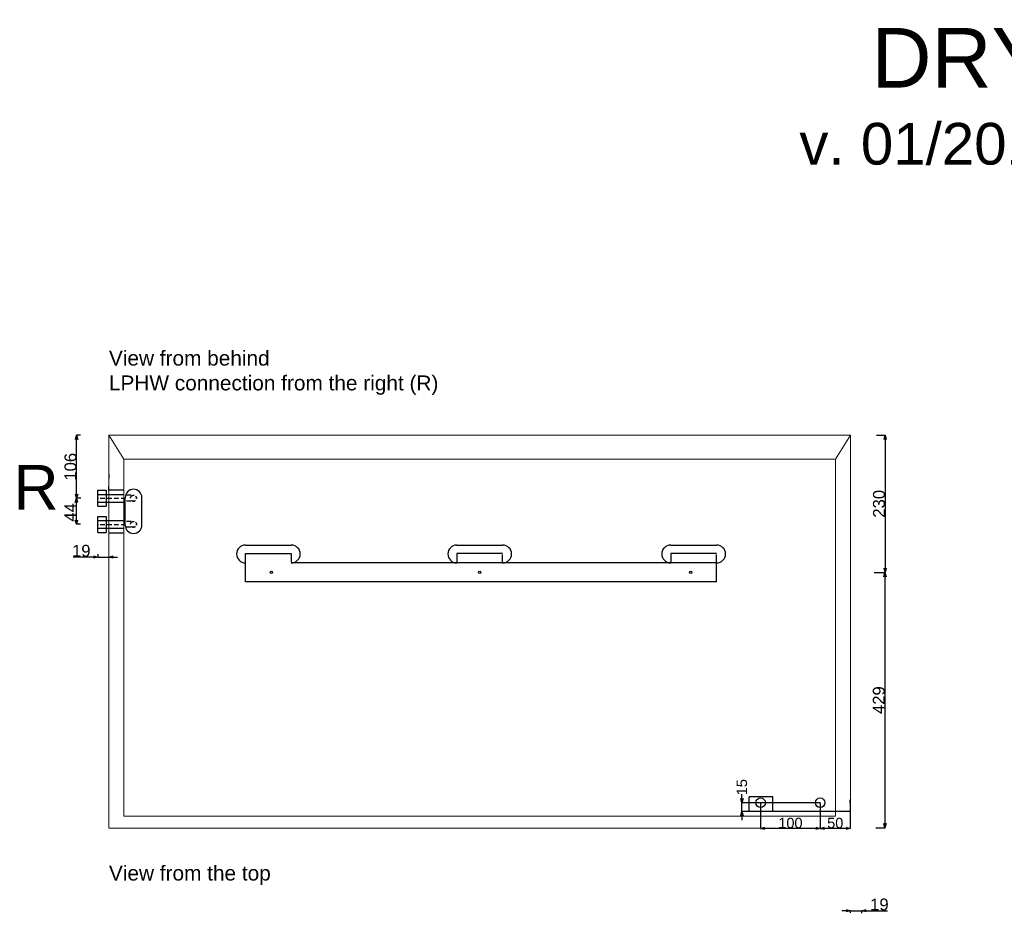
# Model space of a CAD drawing. Extents: x -553 to 3559, y -522 to 2621.
# Tile 2 of 4: x -150 to 1503, y 1120 to 2621. Entities that reach past the tile are written whole.
import ezdxf

# ---------------------------------------------------------------- set-up
doc = ezdxf.new("R2010")
doc.units = 0
doc.header["$MEASUREMENT"] = 0
doc.linetypes.add('Achse', pattern=[11.5, 0, -4, 7.5, 0])
doc.linetypes.add('Hidden Line', pattern=[19.5611, 14.1111, -5.45])
for name, color, linetype in [('Desky', 7, 'Continuous'), ('Kóty délkové', 7, 'Continuous'), ('Nábytek a zařízení', 7, 'Continuous'), ('Oblouky a kružnice', 7, 'Continuous'), ('Střechy', 7, 'Continuous'), ('Textové bloky', 7, 'Continuous'), ('Zdi', 7, 'Continuous'), ('Čáry', 7, 'Continuous')]:
    doc.layers.add(name, color=color, linetype=linetype)
doc.styles.add('GENERATED_STYLE_1', font='ARIAL.ttf')
doc.dimstyles.new('Dimstyle_611', dxfattribs={"dimtxt": 17.5, "dimasz": 7.125, "dimexe": 0.18, "dimexo": 0, "dimgap": 0.09, "dimtad": 1, "dimdec": 0, "dimzin": 0, "dimdsep": 46, "dimtxsty": 'GENERATED_STYLE_1', "dimblk": 'ARROWHEAD_3', "dimblk1": 'ARROWHEAD_3', "dimblk2": 'ARROWHEAD_3', "dimcen": 0.09, "dimclrd": 7, "dimclre": 7, "dimclrt": 7, "dimazin": 0, "dimtfac": 1, "dimtdec": 4, "dimtmove": 0, "dimatfit": 0, "dimfxl": 1, "dimtolj": 1, "dimtzin": 0, "dimarcsym": 0})
doc.dimstyles.new('Peter', dxfattribs={"dimtxt": 20, "dimasz": 7.125, "dimexe": 0.18, "dimexo": 0, "dimgap": 0.09, "dimtad": 1, "dimdec": 0, "dimzin": 0, "dimdsep": 46, "dimtxsty": 'GENERATED_STYLE_1', "dimblk": 'ARROWHEAD_3', "dimblk1": 'ARROWHEAD_3', "dimblk2": 'ARROWHEAD_3', "dimcen": 0.09, "dimclrd": 7, "dimclre": 7, "dimclrt": 7, "dimazin": 0, "dimtfac": 1, "dimtdec": 4, "dimtmove": 0, "dimatfit": 0, "dimfxl": 1, "dimtolj": 1, "dimtzin": 0, "dimarcsym": 0})

# ---------------------------------------------------------------- blocks, each defined once
blk = doc.blocks.new('ARROWHEAD_3')
at = {"color": 0, "linetype": 'Continuous'}
blk.add_line((0, 0), (-1, 0), dxfattribs=at)
blk.add_lwpolyline([(-1, 0.2679), (0, 0), (-1, -0.2679)], dxfattribs=at)
blk = doc.blocks.new('*D172')
at = {"color": 7, "linetype": 'Continuous', "lineweight": -2}
for p, q in [((-47.6, 1923), (-54.3, 1923)), ((-54.2, 1824.2), (-54.2, 1915.9)), ((-47, 1817.1), (-54.3, 1817.1))]:
    blk.add_line(p, q, dxfattribs=at)
at = {"layer": 'Defpoints', "color": 0}
for p in [(-54.2, 1923), (-47.6, 1923), (-47, 1817.1)]:
    blk.add_point(p, dxfattribs=at)
at = {"color": 7, "lineweight": -2, "xscale": 7.124999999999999, "yscale": 7.124999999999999, "zscale": 7.124999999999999}
for p, rotation in [((-54.2, 1923), 90), ((-54.2, 1817.1), 270)]:
    blk.add_blockref('ARROWHEAD_3', p, dxfattribs=dict(at, rotation=rotation))
at = {"color": 7, "linetype": 'Continuous', "lineweight": 0, "insert": (-64.5, 1870), "char_height": 20, "attachment_point": 5, "rotation": 90, "style": 'GENERATED_STYLE_1'}
blk.add_mtext('\\A1;106', dxfattribs=at)
blk = doc.blocks.new('*D173')
at = {"color": 7, "linetype": 'Continuous', "lineweight": -2}
for p, q in [((-47, 1817.1), (-54.8, 1817.1)), ((-54.6, 1780.5), (-54.6, 1810)), ((-47.5, 1773.4), (-54.8, 1773.4))]:
    blk.add_line(p, q, dxfattribs=at)
at = {"layer": 'Defpoints', "color": 0}
for p in [(-54.6, 1817.1), (-47, 1817.1), (-47.5, 1773.4)]:
    blk.add_point(p, dxfattribs=at)
at = {"color": 7, "lineweight": -2, "xscale": 7.124999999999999, "yscale": 7.124999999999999, "zscale": 7.124999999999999}
for p, rotation in [((-54.6, 1817.1), 90), ((-54.6, 1773.4), 270)]:
    blk.add_blockref('ARROWHEAD_3', p, dxfattribs=dict(at, rotation=rotation))
at = {"color": 7, "linetype": 'Continuous', "lineweight": 0, "insert": (-64.7, 1793.4), "char_height": 20, "attachment_point": 5, "rotation": 90, "style": 'GENERATED_STYLE_1'}
blk.add_mtext('\\A1;44', dxfattribs=at)
blk = doc.blocks.new('*D174')
at = {"color": 7, "linetype": 'Continuous', "lineweight": -2}
for p, q in [((-18.7, 1723.4), (-18.7, 1718.2)), ((-18.7, 1718.4), (-59.9, 1718.4)), ((-18.7, 1718.4), (-32.9, 1718.4)), ((-18.7, 1718.4), (0, 1718.4)), ((0, 1718.2), (0, 1718.6)), ((0, 1718.4), (14.2, 1718.4))]:
    blk.add_line(p, q, dxfattribs=at)
at = {"layer": 'Defpoints', "color": 0}
for p in [(-18.7, 1723.4), (0, 1718.4), (0, 1718.2)]:
    blk.add_point(p, dxfattribs=at)
at = {"color": 7, "lineweight": -2, "xscale": 7.124999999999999, "yscale": 7.124999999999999, "zscale": 7.124999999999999}
blk.add_blockref('ARROWHEAD_3', (-18.7, 1718.4), dxfattribs=at)
at = {"color": 7, "lineweight": -2, "xscale": 7.124999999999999, "yscale": 7.124999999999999, "zscale": 7.124999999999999, "rotation": 180}
blk.add_blockref('ARROWHEAD_3', (0, 1718.4), dxfattribs=at)
at = {"color": 7, "linetype": 'Continuous', "lineweight": 0, "insert": (-46.4, 1728.7), "char_height": 20, "attachment_point": 5, "style": 'GENERATED_STYLE_1'}
blk.add_mtext('\\A1;19', dxfattribs=at)
blk = doc.blocks.new('*D187')
at = {"layer": 'Defpoints', "color": 0}
for p in [(1062.7, 1305.7), (1194.1, 1305.7), (1244.6, 1290.7)]:
    blk.add_point(p, dxfattribs=at)
at = {"layer": 'Kóty délkové', "color": 7, "linetype": 'Continuous', "lineweight": -2}
for p, q in [((1062.7, 1312.8), (1062.7, 1320)), ((1194.1, 1305.7), (1062.5, 1305.7)), ((1244.6, 1290.7), (1062.5, 1290.7)), ((1062.7, 1290.7), (1062.7, 1305.7)), ((1062.7, 1290.7), (1062.7, 1276.5))]:
    blk.add_line(p, q, dxfattribs=at)
at = {"layer": 'Kóty délkové', "color": 7, "lineweight": -2, "xscale": 7.124999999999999, "yscale": 7.124999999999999, "zscale": 7.124999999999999}
for p, rotation in [((1062.7, 1305.7), 270), ((1062.7, 1290.7), 90)]:
    blk.add_blockref('ARROWHEAD_3', p, dxfattribs=dict(at, rotation=rotation))
at = {"layer": 'Kóty délkové', "color": 7, "linetype": 'Continuous', "insert": (1062.7, 1331.8), "char_height": 17.5, "attachment_point": 5, "rotation": 90, "style": 'GENERATED_STYLE_1'}
blk.add_mtext('\\A1;15', dxfattribs=at)
blk = doc.blocks.new('*D185')
at = {"layer": 'Defpoints', "color": 0}
for p in [(10507.9, 3857.3), (10558.4, 3842.3), (10507.9, 3814.1)]:
    blk.add_point(p, dxfattribs=at)
at = {"layer": 'Kóty délkové', "color": 7, "linetype": 'Continuous', "lineweight": -2}
for p, q in [((10507.9, 3857.3), (10507.9, 3813.9)), ((10558.4, 3842.3), (10558.4, 3813.9)), ((10551.3, 3814.1), (10515.1, 3814.1))]:
    blk.add_line(p, q, dxfattribs=at)
at = {"layer": 'Kóty délkové', "color": 7, "lineweight": -2, "xscale": 7.124999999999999, "yscale": 7.124999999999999, "zscale": 7.124999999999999, "rotation": 180}
blk.add_blockref('ARROWHEAD_3', (10507.9, 3814.1), dxfattribs=at)
at = {"layer": 'Kóty délkové', "color": 7, "lineweight": -2, "xscale": 7.124999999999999, "yscale": 7.124999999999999, "zscale": 7.124999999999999}
blk.add_blockref('ARROWHEAD_3', (10558.4, 3814.1), dxfattribs=at)
at = {"layer": 'Kóty délkové', "color": 7, "linetype": 'Continuous', "insert": (10533.2, 3823.1), "char_height": 17.5, "attachment_point": 5, "style": 'GENERATED_STYLE_1'}
blk.add_mtext('\\A1;50', dxfattribs=at)
blk = doc.blocks.new('*D186')
at = {"layer": 'Defpoints', "color": 0}
for p in [(10407.9, 3857.3), (10507.9, 3857.3), (10407.9, 3814.1)]:
    blk.add_point(p, dxfattribs=at)
at = {"layer": 'Kóty délkové', "color": 7, "linetype": 'Continuous', "lineweight": -2}
for p, q in [((10407.9, 3857.3), (10407.9, 3813.9)), ((10507.9, 3857.3), (10507.9, 3813.9)), ((10500.8, 3814.1), (10415.1, 3814.1))]:
    blk.add_line(p, q, dxfattribs=at)
at = {"layer": 'Kóty délkové', "color": 7, "lineweight": -2, "xscale": 7.124999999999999, "yscale": 7.124999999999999, "zscale": 7.124999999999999, "rotation": 180}
blk.add_blockref('ARROWHEAD_3', (10407.9, 3814.1), dxfattribs=at)
at = {"layer": 'Kóty délkové', "color": 7, "lineweight": -2, "xscale": 7.124999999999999, "yscale": 7.124999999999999, "zscale": 7.124999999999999}
blk.add_blockref('ARROWHEAD_3', (10507.9, 3814.1), dxfattribs=at)
at = {"layer": 'Kóty délkové', "color": 7, "linetype": 'Continuous', "insert": (10457.9, 3823.1), "char_height": 17.5, "attachment_point": 5, "style": 'GENERATED_STYLE_1'}
blk.add_mtext('\\A1;100', dxfattribs=at)
blk = doc.blocks.new('*D193')
at = {"color": 7, "linetype": 'Continuous', "lineweight": -2}
for p, q in [((1288.8, 1923), (1303.4, 1923)), ((1303.2, 1915.9), (1303.2, 1699.7)), ((1284.7, 1692.5), (1303.4, 1692.5))]:
    blk.add_line(p, q, dxfattribs=at)
at = {"layer": 'Defpoints', "color": 0}
for p in [(1288.8, 1923), (1284.7, 1692.5), (1303.2, 1692.5)]:
    blk.add_point(p, dxfattribs=at)
at = {"color": 7, "lineweight": -2, "xscale": 7.124999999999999, "yscale": 7.124999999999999, "zscale": 7.124999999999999}
for p, rotation in [((1303.2, 1923), 90), ((1303.2, 1692.5), 270)]:
    blk.add_blockref('ARROWHEAD_3', p, dxfattribs=dict(at, rotation=rotation))
at = {"color": 7, "linetype": 'Continuous', "lineweight": 0, "insert": (1292.9, 1807.8), "char_height": 20, "attachment_point": 5, "rotation": 90, "style": 'GENERATED_STYLE_1'}
blk.add_mtext('\\A1;230', dxfattribs=at)
blk = doc.blocks.new('*D194')
at = {"color": 7, "linetype": 'Continuous', "lineweight": -2}
for p, q in [((1303.2, 1692.5), (1302.7, 1692.5)), ((1302.9, 1685.4), (1302.9, 1270.6)), ((1287.5, 1263.5), (1303, 1263.5))]:
    blk.add_line(p, q, dxfattribs=at)
at = {"layer": 'Defpoints', "color": 0}
for p in [(1303.2, 1692.5), (1287.5, 1263.5), (1302.9, 1263.5)]:
    blk.add_point(p, dxfattribs=at)
at = {"color": 7, "lineweight": -2, "xscale": 7.124999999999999, "yscale": 7.124999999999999, "zscale": 7.124999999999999}
for p, rotation in [((1302.9, 1692.5), 90), ((1302.9, 1263.5), 270)]:
    blk.add_blockref('ARROWHEAD_3', p, dxfattribs=dict(at, rotation=rotation))
at = {"color": 7, "linetype": 'Continuous', "lineweight": 0, "insert": (1292.6, 1478), "char_height": 20, "attachment_point": 5, "rotation": 90, "style": 'GENERATED_STYLE_1'}
blk.add_mtext('\\A1;429', dxfattribs=at)
blk = doc.blocks.new('*D242')
at = {"color": 7, "linetype": 'Continuous', "lineweight": -2}
for p, q in [((1245, 1124.3), (1230.7, 1124.3)), ((1245, 1120.5), (1245, 1124.5)), ((1245, 1124.3), (1264, 1124.3)), ((1264, 1119.9), (1264, 1124.5)), ((1264, 1124.3), (1307, 1124.3)), ((1264, 1124.3), (1278.3, 1124.3))]:
    blk.add_line(p, q, dxfattribs=at)
at = {"layer": 'Defpoints', "color": 0}
for p in [(1264, 1124.3), (1245, 1120.5), (1264, 1119.9)]:
    blk.add_point(p, dxfattribs=at)
at = {"color": 7, "lineweight": -2, "xscale": 7.124999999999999, "yscale": 7.124999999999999, "zscale": 7.124999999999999}
blk.add_blockref('ARROWHEAD_3', (1245, 1124.3), dxfattribs=at)
at = {"color": 7, "lineweight": -2, "xscale": 7.124999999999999, "yscale": 7.124999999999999, "zscale": 7.124999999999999, "rotation": 180}
blk.add_blockref('ARROWHEAD_3', (1264, 1124.3), dxfattribs=at)
at = {"color": 7, "linetype": 'Continuous', "lineweight": 0, "insert": (1293.5, 1134.6), "char_height": 20, "attachment_point": 5, "style": 'GENERATED_STYLE_1'}
blk.add_mtext('\\A1;19', dxfattribs=at)
blk = doc.blocks.new('DIM_4', base_point=(10507.9, 3814.1))
at = {"layer": 'Kóty délkové', "color": 7, "linetype": 'Continuous'}
dim = blk.add_aligned_dim(p1=(10507.9, 3857.3), p2=(10407.9, 3857.3), distance=43.2, dimstyle='Dimstyle_611', dxfattribs=at)
dim.commit()
dim.dimension.update_dxf_attribs({"geometry": '*D186', "text_midpoint": (10457.9, 3823.1)})
dim = blk.add_linear_dim(base=(10507.9329, 3814.0913), p1=(10558.4076, 3842.2986), p2=(10507.9329, 3857.2986), angle=180, dimstyle='Dimstyle_611', dxfattribs=at)
dim.commit()
dim.dimension.update_dxf_attribs({"geometry": '*D185', "text_midpoint": (10533.1702, 3823.1151)})

msp = doc.modelspace()

# ---------------------------------------------------------------- linework, layer by layer
at = {"linetype": 'Continuous', "lineweight": 0}
for p, q in [((1245, 1923), (0, 1923)), ((0, 1923), (0, 1263)), ((25, 1883), (0, 1923)), ((1220, 1883), (1245, 1923)), ((1245, 1263), (1245, 1923)), ((25, 1283), (25, 1883)), ((25, 1883), (1220, 1883)), ((1220, 1883), (1220, 1283)), ((25, 1283), (1220, 1283)), ((0, 1263), (1245, 1263))]:
    msp.add_line(p, q, dxfattribs=at)
at = {"layer": 'Desky', "color": 7, "linetype": 'Continuous'}
msp.add_line((1244.6, 1305.7), (1244.6, 1310.7), dxfattribs=at)
at = {"layer": 'Nábytek a zařízení', "color": 7, "linetype": 'Continuous'}
for p, q in [((1070, 1290.7), (1069.6, 1290.7)), ((1071.1, 1290.7), (1070, 1290.7)), ((1073, 1290.7), (1071.1, 1290.7)), ((1075.5, 1290.7), (1073, 1290.7)), ((1078.5, 1290.7), (1075.5, 1290.7)), ((1082.1, 1290.7), (1078.5, 1290.7)), ((1086.1, 1290.7), (1082.1, 1290.7)), ((1090.3, 1290.7), (1086.1, 1290.7)), ((1094.6, 1290.7), (1090.3, 1290.7)), ((1099, 1290.7), (1094.6, 1290.7)), ((1103.2, 1290.7), (1099, 1290.7)), ((1107.1, 1290.7), (1103.2, 1290.7)), ((1110.7, 1290.7), (1107.1, 1290.7)), ((1113.8, 1290.7), (1110.7, 1290.7)), ((1116.3, 1290.7), (1113.8, 1290.7)), ((1118.1, 1290.7), (1116.3, 1290.7)), ((1119.2, 1290.7), (1118.1, 1290.7)), ((1119.6, 1290.7), (1119.2, 1290.7))]:
    msp.add_line(p, q, dxfattribs=at)
at = {"layer": 'Oblouky a kružnice', "color": 1, "linetype": 'Achse'}
for centre in [(41.3, 1817.1), (41.3, 1773.3)]:
    msp.add_circle(centre, 5, dxfattribs=at)
at = {"layer": 'Oblouky a kružnice', "color": 7, "linetype": 'Continuous'}
for centre, radius in [((272.7, 1692.5), 2), ((622.5, 1692.5), 2), ((976.7, 1692.5), 2), ((1094.1, 1305.7), 8), ((1194.1, 1305.7), 8)]:
    msp.add_circle(centre, radius, dxfattribs=at)
for centre, radius, start, end in [((41.3, 1818.1), 14, 0, 180), ((41.3, 1772.1), 14, 180, 0), ((229.2, 1723.5), 15, 90, 270), ((306.2, 1723.5), 15, 270, 90), ((584, 1723.5), 15, 90, 270), ((661, 1723.5), 15, 270, 90), ((943.2, 1723.5), 15, 90, 270), ((1020.2, 1723.5), 15, 270, 90)]:
    msp.add_arc(centre, radius, start, end, dxfattribs=at)
at = {"layer": 'Střechy', "color": 7, "linetype": 'Continuous'}
for p, q in [((0.3, 1850.4), (0.3, 1857.5)), ((0, 1829.9), (0, 1836.9))]:
    msp.add_line(p, q, dxfattribs=at)
at = {"layer": 'Zdi', "color": 7, "linetype": 'Continuous'}
for p, q in [((1219.6, 1290.7), (1119.6, 1290.7)), ((1244.6, 1290.7), (1219.6, 1290.7)), ((1244.6, 1305.7), (1244.6, 1290.7))]:
    msp.add_line(p, q, dxfattribs=at)
at = {"layer": 'Čáry', "color": 1, "linetype": 'Continuous'}
for p, q in [((-18.7, 1803.6), (-18.7, 1830.6)), ((-18.7, 1830.6), (-4.7, 1830.6)), ((-18.7, 1823.6), (25.3, 1823.6)), ((-4.7, 1830.6), (-4.7, 1803.6)), ((-18.7, 1810.6), (25.3, 1810.6)), ((-18.7, 1803.6), (-4.7, 1803.6)), ((-18.7, 1759.6), (-18.7, 1786.6)), ((-18.7, 1786.6), (-4.7, 1786.6)), ((-4.7, 1786.6), (-4.7, 1759.6)), ((-18.7, 1779.6), (25.3, 1779.6)), ((-18.7, 1766.6), (25.3, 1766.6)), ((-18.7, 1759.6), (-4.7, 1759.6))]:
    msp.add_line(p, q, dxfattribs=at)
at = {"layer": 'Čáry', "color": 7, "linetype": 'Continuous'}
for p, q in [((25.3, 1830.6), (0.3, 1830.6)), ((27.3, 1772.1), (27.3, 1818.1)), ((55.3, 1772.1), (55.3, 1818.1)), ((25.3, 1758.6), (0.3, 1758.6)), ((229.2, 1738.5), (306.3, 1738.5)), ((584, 1738.5), (661.1, 1738.5)), ((943.2, 1738.5), (1020.3, 1738.5)), ((229.2, 1724.5), (306.2, 1724.5)), ((229.2, 1676.5), (229.2, 1724.5)), ((661, 1724.5), (584, 1724.5)), ((1020.2, 1724.5), (943.2, 1724.5)), ((1020.2, 1708.5), (306.2, 1708.5)), ((1020.2, 1676.5), (1020.2, 1708.5)), ((1020.2, 1676.5), (229.2, 1676.5)), ((1074.6, 1290.7), (1074.6, 1315.7)), ((1114.6, 1315.7), (1074.6, 1315.7)), ((1114.6, 1290.7), (1114.6, 1315.7))]:
    msp.add_line(p, q, dxfattribs=at)
at = {"layer": 'Čáry', "color": 1, "linetype": 'Achse'}
for p, q in [((41.3, 1822.1), (25.3, 1822.1)), ((-18.7, 1817.1), (25.3, 1817.1)), ((41.3, 1812.1), (25.3, 1812.1)), ((-18.7, 1773.1), (25.3, 1773.1)), ((41.3, 1778.3), (25.3, 1778.3)), ((41.3, 1768.3), (25.3, 1768.3))]:
    msp.add_line(p, q, dxfattribs=at)
at = {"layer": 'Čáry', "color": 7, "linetype": 'Hidden Line'}
for p, q in [((306.2, 1724.5), (306.2, 1708.5)), ((584, 1724.5), (584, 1708.5)), ((661, 1708.5), (661, 1724.5)), ((943.2, 1724.5), (943.2, 1708.5)), ((1020.2, 1708.5), (1020.2, 1724.5))]:
    msp.add_line(p, q, dxfattribs=at)

# ---------------------------------------------------------------- block references
at = {"layer": 'Kóty délkové', "color": 7, "linetype": 'Continuous'}
msp.add_blockref('DIM_4', (1194.1, 1262.5), dxfattribs=at)

# ---------------------------------------------------------------- texts
at = {"layer": 'Textové bloky', "color": 7, "style": 'GENERATED_STYLE_1'}
for s, insert, char_height, width, attachment_point in [('{DRY500 DUCT}', (1757.5, 2556.3), 100, 4039.113, 5), ('{v. 01/2014, Microwell Ltd.}', (1713.5, 2406.1), 70, 3946.937, 5), ('{View from behind\\PLPHW connection from the right (R)}', (0, 2065), 25, 1107.706, 1), ('{\\C1;R}', (-160.2, 1873.1), 75, 291.06, 1), ('{View from the top}', (0, 1200), 25, 1107.706, 1)]:
    msp.add_mtext(s, dxfattribs=dict(at, insert=insert, char_height=char_height, width=width, attachment_point=attachment_point))

# ---------------------------------------------------------------- dimensions: what is measured, and where the dimension line sits
at = {"linetype": 'Continuous', "lineweight": 0}
for base, p1, p2, picture, middle in [((-54.2, 1923), (-47, 1817.1), (-47.6, 1923), '*D172', (-64.5, 1870)), ((1302.9, 1263.5), (1303.2, 1692.5), (1287.5, 1263.5), '*D194', (1292.6, 1478))]:
    dim = msp.add_linear_dim(base=base, p1=p1, p2=p2, angle=90, dimstyle='Peter', dxfattribs=at)
    dim.commit()
    dim.dimension.update_dxf_attribs({"geometry": picture, "text_midpoint": middle})
for base, p1, p2, picture, middle in [((1303.2315, 1692.5381), (1288.8086, 1923), (1284.6659, 1692.5381), '*D193', (1303.2315, 1807.7691)), ((-54.6, 1817.1), (-47.5, 1773.4), (-47, 1817.1), '*D173', (-54.6, 1793.4))]:
    dim = msp.add_linear_dim(base=base, p1=p1, p2=p2, angle=90, dimstyle='Peter', dxfattribs=at)
    dim.commit()
    dim.dimension.update_dxf_attribs({"geometry": picture, "text_midpoint": middle, "dimtype": 160})
for base, p1, p2, picture, middle in [((0, 1718.4), (-18.7, 1723.4), (0, 1718.2), '*D174', (-46.4, 1718.4)), ((1264, 1124.3), (1245, 1120.5), (1264, 1119.9), '*D242', (1293.5, 1124.3))]:
    dim = msp.add_linear_dim(base=base, p1=p1, p2=p2, dimstyle='Peter', dxfattribs=at)
    dim.commit()
    dim.dimension.update_dxf_attribs({"geometry": picture, "text_midpoint": middle, "dimtype": 160})
at = {"layer": 'Kóty délkové', "color": 7, "linetype": 'Continuous'}
dim = msp.add_linear_dim(base=(1062.7, 1305.7), p1=(1244.6, 1290.7), p2=(1194.1, 1305.7), angle=90, dimstyle='Dimstyle_611', dxfattribs=at)
dim.commit()
dim.dimension.update_dxf_attribs({"geometry": '*D187', "text_midpoint": (1062.7, 1331.8), "text_rotation": 90})

doc.saveas('drawing.dxf')
